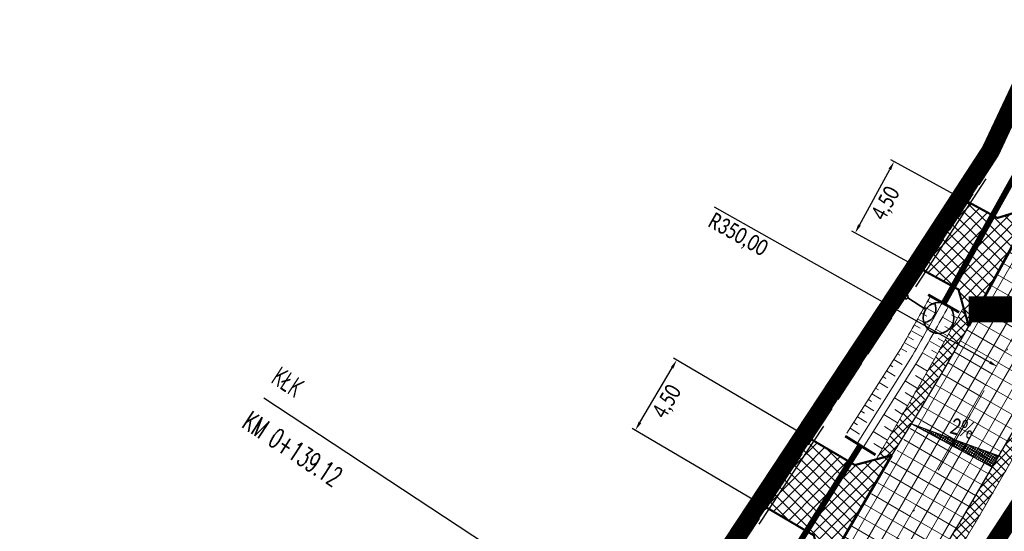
# Model space of a CAD drawing. Header units: metres. Extents: x 7443078 to 7443628, y 5636807 to 5637202.
# Tile 6 of 25: x 7443329 to 7443383, y 5637021 to 5637049. Entities that reach past the tile are written whole.
import ezdxf

# ---------------------------------------------------------------- set-up
doc = ezdxf.new("R2010")
doc.units = ezdxf.units.M
for name, pattern in [('1', [0]), ('4', [2.5, 1.5, -1]), ('ACAD_ISO02W100', [15, 12, -3]), ('AUSGEZOGEN', [0]), ('CENTER2', [1.125, 0.75, -0.125, 0.125, -0.125]), ('DASHED2', [0.375, 0.25, -0.125]), ('Os drogi', [25.4, 12.7, -6.35, 0, -6.35])]:
    doc.linetypes.add(name, pattern=pattern)
doc.layers.get('Defpoints').update_dxf_attribs({"true_color": 0x999999})
for name, color, linetype in [('_kan_deszcz', 32, 'Continuous'), ('_LINIA PODZIAŁOWA', 5, 'Continuous'), ('H_zjazdy', 21, 'Continuous'), ('K_kraweżnika_najazdowy', 7, 'Continuous'), ('K_krawędź pobocza', 7, 'Continuous'), ('K_pkt charakter', 7, 'Continuous'), ('K_pobocze', 32, 'Continuous'), ('K_Przepust', 162, 'Continuous'), ('K_rama zjazdu', 7, 'Continuous'), ('K_Skarpa', 7, 'Continuous'), ('K_spadki poprzeczne', 175, 'Continuous'), ('K_wymiar', 7, 'Continuous')]:
    doc.layers.add(name, color=color, linetype=linetype)
for name, color, linetype, lineweight in [('ELEKTRYKA', 1, '4', 30), ('K_usuń', 1, 'Continuous', 70), ('Proj_EN_trasa', 1, 'ACAD_ISO02W100', 30), ('Rury', 5, 'Continuous', 30)]:
    doc.layers.add(name, color=color, linetype=linetype, lineweight=lineweight)
doc.layers.add('H_jezdnia', color=7, linetype='Continuous', true_color=0xd4d4d4)
doc.styles.add('MAT', font='simplex.shx', dxfattribs={"width": 0.6})
doc.styles.add('sytuacja 500 opisy', font='calibri.ttf', dxfattribs={"width": 0.75, "height": 0.9})
doc.dimstyles.new('wymiarowanie sytuacja 500', dxfattribs={"dimtxt": 0.9, "dimasz": 0.5, "dimexe": 0.2, "dimexo": 0.2, "dimgap": 0.2, "dimtad": 4, "dimlfac": -1, "dimzin": 1, "dimtxsty": 'sytuacja 500 opisy', "dimcen": 0.5, "dimadec": 4, "dimazin": 1, "dimtfac": 1, "dimtmove": 1, "dimatfit": 3, "dimfxl": 0.2, "dimlwd": -1, "dimlwe": -1, "dimarcsym": 0})
pattern_1 = [(59.99999999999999, (0, 0), (-0.6049187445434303, 0.34925), []), (150, (0, 0), (-0.34925, -0.6049187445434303), [])]
pattern_2 = [(45.09999999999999, (0, 0), (-0.2473876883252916, 0.2465256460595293), []), (135.1, (0, 0), (-0.2465256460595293, -0.2473876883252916), [])]

# ---------------------------------------------------------------- blocks, each defined once
blk = doc.blocks.new('LATARNIAA')
at = {"layer": 'ELEKTRYKA', "linetype": '1', "lineweight": 35}
blk.add_lwpolyline([(7453534.790034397, 5581339.036248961), (7453535.455552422, 5581338.367791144)], dxfattribs=at)
for centre, radius in [((7453534.722882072, 5581339.103697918), 0.09517771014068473), ((7453535.935633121, 5581337.885589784), 0.680437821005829)]:
    blk.add_circle(centre, radius, dxfattribs=at)
blk.add_arc((7453535.325898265, 5581338.41324375), 0.5923903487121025, 263.4105708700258, 14.84474109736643, dxfattribs=at)
blk = doc.blocks.new('*D905')
at = {"layer": 'Defpoints', "color": 0, "lineweight": 13, "transparency": 16777216}
for p in [(7443377.198661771, 5637041.192533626), (7443381.473589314, 5637038.859275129), (7443379.31770099, 5637034.909319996)]:
    blk.add_point(p, dxfattribs=at)
at = {"layer": 'K_wymiar', "color": 0, "transparency": 16777216}
for p, q in [((7443381.298035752, 5637038.955092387), (7443377.023108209, 5637041.288350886)), ((7443375.282316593, 5637037.681462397), (7443376.959118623, 5637040.753649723)), ((7443379.142147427, 5637035.005137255), (7443374.867219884, 5637037.338395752))]:
    blk.add_line(p, q, dxfattribs=at)
at = {"layer": 'K_wymiar', "color": 0, "lineweight": 13, "transparency": 16777216}
for points in [[(7443376.885971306, 5637040.793573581), (7443377.032265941, 5637040.713725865), (7443377.198661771, 5637041.192533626)], [(7443375.209169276, 5637037.721386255), (7443375.355463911, 5637037.641538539), (7443375.042773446, 5637037.242578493)]]:
    blk.add_solid(points, dxfattribs=at)
at = {"layer": 'K_wymiar', "color": 0, "lineweight": 13, "transparency": 16777216, "insert": (7443376.783331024, 5637038.855901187), "char_height": 0.9, "attachment_point": 5, "rotation": 61.374256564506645, "style": 'sytuacja 500 opisy'}
blk.add_mtext('4,50', dxfattribs=at)
blk = doc.blocks.new('*D907')
at = {"layer": 'Defpoints', "color": 0, "lineweight": 13, "transparency": 16777216}
for p in [(7443365.182654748, 5637030.229856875), (7443373.816064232, 5637025.146916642), (7443371.532815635, 5637021.268802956)]:
    blk.add_point(p, dxfattribs=at)
at = {"layer": 'K_wymiar', "color": 0, "transparency": 16777216}
for p, q in [((7443373.643716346, 5637025.248386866), (7443365.010306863, 5637030.3313271)), ((7443363.153081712, 5637026.782612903), (7443364.928979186, 5637029.798987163)), ((7443371.36046775, 5637021.37027318), (7443362.727058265, 5637026.453213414))]:
    blk.add_line(p, q, dxfattribs=at)
at = {"layer": 'K_wymiar', "color": 0, "lineweight": 13, "transparency": 16777216}
for points in [[(7443364.857167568, 5637029.841266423), (7443365.000790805, 5637029.756707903), (7443365.182654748, 5637030.229856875)], [(7443363.081270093, 5637026.824892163), (7443363.224893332, 5637026.740333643), (7443362.899406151, 5637026.35174319)]]:
    blk.add_solid(points, dxfattribs=at)
at = {"layer": 'K_wymiar', "color": 0, "lineweight": 13, "transparency": 16777216, "insert": (7443364.691544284, 5637027.907808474), "char_height": 0.9, "attachment_point": 5, "rotation": 59.51245009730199, "style": 'sytuacja 500 opisy'}
blk.add_mtext('4,50', dxfattribs=at)
blk = doc.blocks.new('*D926')
at = {"layer": 'Defpoints', "color": 0, "lineweight": 13, "transparency": 16777216}
for p in [(7443078.110606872, 5637201.87168666), (7443382.924290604, 5637029.85826215)]:
    blk.add_point(p, dxfattribs=at)
at = {"layer": 'K_wymiar', "color": 0, "transparency": 16777216}
blk.add_line((7443367.261986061, 5637038.696863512), (7443382.488842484, 5637030.103995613), dxfattribs=at)
at = {"layer": 'K_wymiar', "color": 0, "lineweight": 13, "transparency": 16777216}
blk.add_solid([(7443382.529798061, 5637030.1765703), (7443382.447886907, 5637030.031420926), (7443382.924290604, 5637029.85826215)], dxfattribs=at)
at = {"layer": 'K_wymiar', "color": 0, "lineweight": 13, "transparency": 16777216, "insert": (7443368.550628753, 5637037.102862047), "char_height": 0.9, "attachment_point": 5, "rotation": 330.5629558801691, "style": 'sytuacja 500 opisy'}
blk.add_mtext('R350,00', dxfattribs=at)

msp = doc.modelspace()

# ---------------------------------------------------------------- hatches: boundary and pattern name
at = {"layer": 'H_jezdnia', "linetype": 'Continuous', "lineweight": 9, "true_color": 0xababab}
h = msp.add_hatch(dxfattribs=at)
h.set_pattern_fill('ANSI37', color=253, scale=0.22, angle=15)
h.set_pattern_definition(pattern_1)
h.paths.add_polyline_path([(7443313.263098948, 5636931.539085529), (7443310.411621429, 5636936.385256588), (7443304.615641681, 5636927.218438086, -0.1505153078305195), (7443299.026160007, 5636922.431657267, -0.3180919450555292), (7443293.37166603, 5636923.616416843, -0.05286613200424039), (7443297.960965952, 5636913.038091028, -0.3102964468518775), (7443300.977768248, 5636917.828126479, 0.151131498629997), (7443308.841751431, 5636924.546360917)])
h.paths.add_polyline_path([(7443397.555639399, 5637064.373281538), (7443402.157944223, 5637062.407361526), (7443408.486364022, 5637075.623010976), (7443403.681386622, 5637077.165689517)])
h = msp.add_hatch(dxfattribs=at)
h.set_pattern_fill('ANSI37', color=253, scale=0.22, angle=15)
h.set_pattern_definition(pattern_1)
edge = h.paths.add_edge_path()
edge.add_line((7443386.609365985, 5637041.919301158), (7443388.828781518, 5637040.768564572))
edge.add_arc((7443060.213087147, 5637211.909899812), 370.509961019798, 325.82849916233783, 332.4897354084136, ccw=False)
edge.add_arc((7443656.618605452, 5636807.026647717), 350.3436927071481, 145.8284991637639, 147.5226016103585)
edge.add_line((7443361.067499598, 5636995.149604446), (7443353.651347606, 5636983.870084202))
edge.add_line((7443353.651347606, 5636983.870084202), (7443343.983600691, 5636969.166023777))
edge.add_line((7443343.983600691, 5636969.166023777), (7443341.894668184, 5636970.539472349))
edge.add_line((7443341.894668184, 5636970.539472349), (7443349.612810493, 5636982.278301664))
edge.add_line((7443349.612810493, 5636982.278301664), (7443360.356456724, 5636998.618740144))
edge.add_line((7443360.356456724, 5636998.618740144), (7443366.591772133, 5637008.102279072))
edge.add_arc((7443060.311174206, 5637212.697114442), 368.3298132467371, 326.2571547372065, 329.6503770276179)
edge.add_arc((7443089.760635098, 5637195.45400652), 334.2036426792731, 329.6503770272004, 332.6513030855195)
h = msp.add_hatch(dxfattribs=at)
h.set_pattern_fill('ANSI37', color=253, scale=0.22, angle=15)
h.set_pattern_definition(pattern_1)
h.paths.add_polyline_path([(7443372.650090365, 5637008.215437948, 0.02584247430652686), (7443391.056728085, 5637039.634282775), (7443388.833047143, 5637040.776791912, -0.02583594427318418), (7443370.561157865, 5637009.58888653), (7443343.983600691, 5636969.166023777), (7443346.072533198, 5636967.792575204)])
at = {"layer": 'H_zjazdy', "linetype": 'Continuous', "lineweight": 9, "true_color": 0xff6666}
h = msp.add_hatch(dxfattribs=at)
h.set_pattern_fill('ANSI37', color=11, scale=0.15, angle=0.2320107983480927)
h.set_pattern_definition([(45.23201079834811, (0, 0), (-0.3381204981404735, 0.3353931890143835), []), (135.2320107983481, (0, 0), (-0.3353931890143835, -0.3381204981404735), [])])
edge = h.paths.add_edge_path()
edge.add_line((7443384.913533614, 5637038.690149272), (7443382.909724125, 5637038.075431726))
edge.add_line((7443382.909724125, 5637038.075431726), (7443380.838207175, 5637039.206067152))
edge.add_line((7443380.838207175, 5637039.206067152), (7443378.372816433, 5637035.42503866))
edge.add_line((7443378.372816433, 5637035.42503866), (7443380.7538358, 5637034.125476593))
edge.add_line((7443380.7538358, 5637034.125476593), (7443381.320791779, 5637032.107633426))
edge.add_arc((7443078.11060689, 5637201.871686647), 347.4999999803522, 330.7560145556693, 331.9924985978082)
h = msp.add_hatch(dxfattribs=at)
h.set_pattern_fill('ANSI37', color=11, scale=0.15, angle=0.2320107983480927)
h.set_pattern_definition([(45.23201079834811, (-2.98870655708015, -4.900871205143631), (-0.3381204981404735, 0.3353931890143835), []), (135.2320107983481, (-2.98870655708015, -4.900871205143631), (-0.3353931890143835, -0.3381204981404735), [])])
edge = h.paths.add_edge_path()
edge.add_line((7443377.072499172, 5637024.976379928), (7443375.032862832, 5637024.43052359))
edge.add_line((7443375.032862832, 5637024.43052359), (7443372.207249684, 5637026.094110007))
edge.add_line((7443372.207249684, 5637026.094110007), (7443369.721959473, 5637022.334339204))
edge.add_line((7443369.721959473, 5637022.334339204), (7443372.762637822, 5637020.545156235))
edge.add_line((7443372.762637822, 5637020.545156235), (7443373.290336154, 5637018.499994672))
edge.add_arc((7443075.12190032, 5637196.970815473), 347.5000000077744, 329.0970723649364, 330.3336774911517)
at = {"layer": 'K_spadki poprzeczne', "lineweight": 5}
h = msp.add_hatch(dxfattribs=at)
h.set_pattern_fill('ANSI37', color=256, scale=0.03749999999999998, angle=460.8563497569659)
h.set_pattern_definition([(145.8563497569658, (10059971.29806676, 1735266.616344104), (-0.06682617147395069, -0.0985400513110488), []), (235.8563497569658, (10059971.29806676, 1735266.616344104), (0.0985400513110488, -0.06682617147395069), [])])
h.paths.add_polyline_path([(7443382.625508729, 5637024.313458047), (7443378.156009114, 5637026.706184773), (7443382.924369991, 5637024.95269694)])
at = {"layer": 'K_usuń', "linetype": 'ByBlock', "lineweight": 13}
h = msp.add_hatch(dxfattribs=at)
h.set_pattern_fill('ANSI37', color=34, scale=0.11, angle=0.1)
h.set_pattern_definition(pattern_2)
h.paths.add_polyline_path([(7443397.555639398, 5637064.373281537), (7443396.865293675, 5637064.668169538), (7443393.795990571, 5637058.25853883), (7443394.794195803, 5637058.606554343)])
edge = h.paths.add_edge_path()
edge.add_line((7443391.548737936, 5637051.829066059), (7443391.176277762, 5637052.787788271))
edge.add_line((7443391.176277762, 5637052.787788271), (7443390.852920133, 5637052.112520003))
edge.add_arc((7443078.110606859, 5637201.871686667), 346.7500000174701, 332.59341924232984, 334.41219594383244, ccw=False)
edge.add_line((7443385.942261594, 5637042.262053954), (7443386.609365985, 5637041.919301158))
edge.add_arc((7443078.11060685, 5637201.871686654), 347.5000000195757, 332.5938786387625, 334.419593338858)
edge = h.paths.add_edge_path()
edge.add_line((7443402.848289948, 5637062.112473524), (7443402.157944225, 5637062.407361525))
edge.add_line((7443402.157944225, 5637062.407361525), (7443399.157972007, 5637056.142514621))
edge.add_arc((7443401.863745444, 5637054.846833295), 2.999999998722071, 154.4121959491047, 222.6076734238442)
edge.add_line((7443399.655726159, 5637052.815909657), (7443400.025442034, 5637053.549474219))
edge.add_arc((7443401.863745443, 5637054.846833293), 2.249999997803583, 154.4121959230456, 215.2120412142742, ccw=False)
edge.add_line((7443399.834415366, 5637055.818594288), (7443402.848289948, 5637062.112473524))
edge = h.paths.add_edge_path()
edge.add_arc((7443401.863745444, 5637054.846833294), 2.249999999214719, 215.212041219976, 228.5528184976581, ccw=False)
edge.add_line((7443400.025442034, 5637053.549474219), (7443399.655726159, 5637052.815909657))
edge.add_arc((7443401.863745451, 5637054.8468333), 3.000000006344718, 222.6076734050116, 228.55281845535)
edge.add_line((7443399.877957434, 5637052.598134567), (7443404.493860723, 5637048.521908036))
edge.add_line((7443404.493860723, 5637048.521908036), (7443404.990307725, 5637049.084082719))
edge.add_line((7443404.990307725, 5637049.084082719), (7443400.374404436, 5637053.160309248))
edge = h.paths.add_edge_path()
edge.add_arc((7443397.590690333, 5637045.946299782), 3.000000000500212, 48.55281850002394, 87.8285391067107)
edge.add_line((7443397.704360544, 5637048.944145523), (7443397.31915902, 5637048.17985541))
edge.add_arc((7443397.590690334, 5637045.946299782), 2.249999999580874, 48.552818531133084, 96.9313826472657, ccw=False)
edge.add_line((7443399.080031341, 5637047.63282383), (7443401.681847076, 5637045.335204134))
edge.add_line((7443401.681847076, 5637045.335204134), (7443402.178084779, 5637045.897563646))
edge.add_line((7443402.178084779, 5637045.897563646), (7443399.576478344, 5637048.194998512))
edge = h.paths.add_edge_path()
edge.add_line((7443397.31915902, 5637048.17985541), (7443397.704360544, 5637048.944145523))
edge.add_arc((7443397.590690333, 5637045.946299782), 3.000000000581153, 87.8285391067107, 153.9848566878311)
edge.add_arc((7443078.110606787, 5637201.871686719), 352.5000001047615, 332.59689130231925, 333.98485669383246, ccw=False)
edge.add_line((7443391.056728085, 5637039.634282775), (7443391.723832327, 5637039.291530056))
edge.add_arc((7443078.110606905, 5637201.87168662), 353.249999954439, 332.5973358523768, 333.9848566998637)
edge.add_arc((7443397.590690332, 5637045.946299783), 2.249999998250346, 96.93138257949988, 153.9848566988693, ccw=False)
edge = h.paths.add_edge_path()
edge.add_line((7443391.723832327, 5637039.291530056), (7443391.056728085, 5637039.634282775))
edge.add_arc((7443078.110606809, 5637201.871686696), 352.5000000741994, 331.33652329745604, 332.59689130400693, ccw=False)
edge.add_line((7443387.412473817, 5637032.790034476), (7443387.706148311, 5637031.765357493))
edge.add_arc((7443078.110606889, 5637201.871686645), 353.249999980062, 331.2135396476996, 332.5973358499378)
edge = h.paths.add_edge_path()
edge.add_line((7443386.609365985, 5637041.919301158), (7443385.942261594, 5637042.262053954))
edge.add_line((7443385.942261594, 5637042.262053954), (7443385.684096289, 5637041.719724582))
edge.add_line((7443385.684096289, 5637041.719724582), (7443385.655158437, 5637041.709545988))
edge.add_arc((7443078.110606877, 5637201.871686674), 346.7500000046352, 331.8681666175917, 332.49053464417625, ccw=False)
edge.add_line((7443383.897308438, 5637038.378397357), (7443384.913533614, 5637038.690149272))
edge.add_arc((7443078.110606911, 5637201.871686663), 347.4999999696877, 331.992498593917, 332.5938786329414)
edge = h.paths.add_edge_path()
edge.add_line((7443384.791705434, 5637026.56547945), (7443383.758641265, 5637026.271205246))
edge.add_arc((7443078.110606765, 5637201.871686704), 352.5000001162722, 327.448700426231, 330.12183113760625, ccw=False)
edge.add_line((7443375.236395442, 5637012.207468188), (7443375.447230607, 5637011.145456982))
edge.add_arc((7443078.110606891, 5637201.871686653), 353.2499999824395, 327.3219052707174, 330.2466881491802)
h.paths.add_polyline_path([(7443372.154041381, 5637006.095800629), (7443371.114507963, 5637005.879909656), (7443368.735511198, 5637002.261598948), (7443368.950973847, 5637001.224127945)])
h.paths.add_polyline_path([(7443365.658784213, 5636996.216905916), (7443364.619250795, 5636996.001014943), (7443353.649056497, 5636979.291239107), (7443353.860609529, 5636978.272593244)])
h.paths.add_polyline_path([(7443359.981897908, 5636998.049058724), (7443359.76643526, 5636999.086529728), (7443352.697720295, 5636988.335440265), (7443353.737253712, 5636988.551331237)])
h.paths.add_polyline_path([(7443350.551226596, 5636973.239221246), (7443349.517484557, 5636973.032138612), (7443337.947444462, 5636955.434804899), (7443338.536245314, 5636954.965158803)])
edge = h.paths.add_edge_path()
edge.add_line((7443373.290336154, 5637018.499994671), (7443373.030973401, 5637019.505187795))
edge.add_arc((7443078.110605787, 5637201.871687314), 346.7500012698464, 326.6755503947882, 328.2690757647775, ccw=False)
edge.add_line((7443367.845545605, 5637011.374369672), (7443363.066807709, 5637004.106197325))
edge.add_line((7443363.066807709, 5637004.106197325), (7443364.106341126, 5637004.322088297))
edge.add_line((7443364.106341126, 5637004.322088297), (7443368.472225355, 5637010.962335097))
edge.add_arc((7443078.110604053, 5637201.87168841), 347.5000033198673, 326.6755504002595, 328.1506032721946)
h = msp.add_hatch(dxfattribs=at)
h.set_pattern_fill('ANSI37', color=34, scale=0.11, angle=0.1)
h.set_pattern_definition(pattern_2)
h.paths.add_polyline_path([(7443376.2073025, 5637024.744832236), (7443381.037313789, 5637033.116555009), (7443381.32079178, 5637032.107633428), (7443377.072499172, 5637024.976379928)])
h.paths.add_polyline_path([(7443349.612810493, 5636982.278301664), (7443341.894668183, 5636970.53947235), (7443341.267988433, 5636970.95150692), (7443349.397314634, 5636983.315722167)])
edge = h.paths.add_edge_path()
edge.add_line((7443334.673855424, 5636928.98067876), (7443334.60519483, 5636930.039114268))
edge.add_line((7443334.60519483, 5636930.039114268), (7443328.551986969, 5636935.300434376))
edge.add_arc((7443322.337687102, 5636928.114860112), 9.500000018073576, 49.14576804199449, 79.9782161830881)
edge.add_line((7443323.990901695, 5636937.469905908), (7443324.21495465, 5636936.838721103))
edge.add_line((7443324.21495465, 5636936.838721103), (7443324.69447638, 5636936.748821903))
edge.add_line((7443324.69447638, 5636936.748821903), (7443324.657526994, 5636936.551734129))
edge.add_arc((7443322.337712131, 5636928.114925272), 8.749930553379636, 48.8691547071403, 74.62569069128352, ccw=False)
edge.add_arc((7443495.778205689, 5637126.717561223), 254.9252708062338, 228.8691547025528, 229.0877912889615)
edge.add_arc((7443191.735698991, 5636775.872381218), 209.3313244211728, 48.86915469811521, 49.087791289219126, ccw=False)
edge.add_line((7443329.429831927, 5636933.542699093), (7443334.673855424, 5636928.98067876))

# ---------------------------------------------------------------- linework, layer by layer
at = {"layer": '_kan_deszcz', "color": 7, "linetype": 'Os drogi', "lineweight": 9, "ltscale": 0.4, "flags": 128}
msp.add_lwpolyline([(7443612.1023176, 5637008.06121809), (7443592.59525582, 5636981.422275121, -0.02418699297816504), (7443577.387538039, 5636962.632595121), (7443464.637599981, 5636836.336237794, -0.4118223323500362), (7443446.361801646, 5636835.225649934), (7443333.471732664, 5636934.361613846, -0.3740638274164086), (7443331.363055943, 5636949.970935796), (7443370.561157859, 5637009.588886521, 0.03377031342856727), (7443393.784174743, 5637050.70886534), (7443416.899300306, 5637098.980219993, 0.06554346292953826), (7443420.141300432, 5637108.906286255), (7443420.177128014, 5637109.097954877, -0.1259941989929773), (7443425.408854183, 5637120.343039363), (7443435.002584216, 5637132.0592004)], format="xyb", dxfattribs=at)
at = {"layer": '_LINIA PODZIAŁOWA', "color": 2, "linetype": 'AUSGEZOGEN', "ltscale": 0.25, "const_width": 1, "flags": 128}
for points in [[(7443425.492115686, 5637136.007337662), (7443436.85, 5637125.32), (7443438.99, 5637124.65), (7443440.536567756, 5637123.532578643), (7443449.59, 5637117.07), (7443446.16, 5637117.16), (7443429.43, 5637106.75), (7443427.09, 5637104.42), (7443424.03, 5637100.69), (7443420.04027099, 5637092.630587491), (7443414.05, 5637080.53), (7443407.29333105, 5637066.200209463), (7443401.14, 5637053.15), (7443398.47, 5637047.5), (7443393, 5637035.89), (7443389.262653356, 5637030.074483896), (7443375.996161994, 5637009.853237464), (7443369.570912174, 5637000.021396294), (7443359.542098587, 5636984.815207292), (7443351.22, 5636972.19), (7443343.36922157, 5636960.321252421), (7443334.26, 5636946.55), (7443334.88, 5636942.08), (7443355.93, 5636923.83), (7443381.05, 5636902.04), (7443431.83, 5636857.99), (7443455.15, 5636837.75), (7443459.41, 5636838.02), (7443478.745520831, 5636859.646036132), (7443491, 5636873.355), (7443500.42, 5636883.9), (7443509.741032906, 5636894.331041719), (7443523.185582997, 5636909.376655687), (7443537.2, 5636925.06), (7443541.2, 5636929.53), (7443561.26, 5636951.97), (7443578.12, 5636970.74), (7443581.409307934, 5636974.52060213), (7443594.962690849, 5636993.02762368), (7443604.96, 5637006.68), (7443604.4, 5637010.02)], [(7443411.354709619, 5637102.189978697), (7443404.00558939, 5637088.034177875), (7443399.034846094, 5637076.807477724), (7443391.993300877, 5637061.869450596), (7443385.45, 5637048), (7443382.51, 5637041.77), (7443378.2, 5637035.16), (7443370.372059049, 5637023.317816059), (7443356.412828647, 5637002.200158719), (7443339.572677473, 5636976.550471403), (7443323.42, 5636951.93)]]:
    msp.add_lwpolyline(points, dxfattribs=at)
at = {"layer": 'K_kraweżnika_najazdowy', "color": 0, "linetype": 'DASHED2', "ltscale": 4, "const_width": 0.15}
for points in [[(7443384.913533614, 5637038.690149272), (7443381.32079178, 5637032.107633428)], [(7443373.290336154, 5637018.499994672), (7443377.072499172, 5637024.976379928)]]:
    msp.add_lwpolyline(points, dxfattribs=at)
at = {"layer": 'K_krawędź pobocza', "color": 76, "linetype": 'CENTER2', "ltscale": 3, "const_width": 0.08, "flags": 128}
for points in [[(7443377.072499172, 5637024.976379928, 0.01479676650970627), (7443381.320791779, 5637032.107633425, 0.001842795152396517)], [(7443375.236395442, 5637012.207468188, 0.01166426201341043), (7443383.758641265, 5637026.271205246, 0.01166426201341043)]]:
    msp.add_lwpolyline(points, format="xyb", dxfattribs=at)
at = {"layer": 'K_pkt charakter', "linetype": 'Continuous', "lineweight": -3}
msp.add_line((7443370.561157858, 5637009.588886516), (7443342.360562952, 5637028.130433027), dxfattribs=at)
at = {"layer": 'K_pobocze', "linetype": 'ByBlock', "ltscale": 4, "const_width": 0.05}
for points in [[(7443376.2073025, 5637024.744832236, 0.006976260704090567), (7443381.03326198, 5637033.130975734, 0.002920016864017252)], [(7443375.447230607, 5637011.145456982, 0.01276246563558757), (7443384.791705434, 5637026.56547945)]]:
    msp.add_lwpolyline(points, format="xyb", dxfattribs=at)
at = {"layer": 'K_Przepust', "linetype": 'DASHED2', "lineweight": 5, "ltscale": 3, "const_width": 0.33, "flags": 128}
for points in [[(7443379.936115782, 5637033.35156139), (7443384.631285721, 5637041.77611396)], [(7443371.730741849, 5637019.7784729), (7443375.331002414, 5637025.511958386)]]:
    msp.add_lwpolyline(points, dxfattribs=at)
at = {"layer": 'K_Przepust', "const_width": 0.15, "flags": 128}
for points in [[(7443380.793760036, 5637032.865177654), (7443379.078471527, 5637033.837945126)], [(7443380.793760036, 5637032.865177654), (7443379.078471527, 5637033.837945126)], [(7443376.169120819, 5637024.99265082), (7443374.492884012, 5637026.031265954)]]:
    msp.add_lwpolyline(points, dxfattribs=at)
at = {"layer": 'K_rama zjazdu', "const_width": 0.12, "flags": 128}
for points in [[(7443384.913533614, 5637038.690149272), (7443382.909724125, 5637038.075431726), (7443380.838207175, 5637039.206067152), (7443378.372816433, 5637035.42503866), (7443380.7538358, 5637034.125476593), (7443381.320791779, 5637032.107633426)], [(7443377.072499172, 5637024.976379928), (7443375.032862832, 5637024.43052359), (7443372.207249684, 5637026.094110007), (7443369.721959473, 5637022.334339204), (7443372.762637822, 5637020.545156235), (7443373.290336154, 5637018.499994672)]]:
    msp.add_lwpolyline(points, dxfattribs=at)
at = {"layer": 'K_Skarpa', "lineweight": 9}
for p, q in [((7443379.236760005, 5637033.813600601), (7443379.889810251, 5637033.444810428)), ((7443378.867969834, 5637033.160550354), (7443379.521020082, 5637032.791760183)), ((7443379.05236492, 5637033.487075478), (7443379.378890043, 5637033.302680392)), ((7443378.499179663, 5637032.507500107), (7443379.152229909, 5637032.138709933)), ((7443378.683574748, 5637032.83402523), (7443379.010099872, 5637032.649630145)), ((7443380.518624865, 5637032.219800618), (7443379.865658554, 5637032.588599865)), ((7443380.703024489, 5637032.546283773), (7443380.376530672, 5637032.73068942)), ((7443378.314784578, 5637032.180974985), (7443378.641309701, 5637031.996579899)), ((7443380.334231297, 5637031.893328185), (7443380.007758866, 5637032.077721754)), ((7443377.945994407, 5637031.527924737), (7443378.272519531, 5637031.343529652)), ((7443378.130389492, 5637031.854449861), (7443378.783439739, 5637031.485659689)), ((7443380.149843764, 5637031.56686644), (7443379.496920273, 5637031.935641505)), ((7443379.965462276, 5637031.240415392), (7443379.639011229, 5637031.424796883)), ((7443377.577204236, 5637030.87487449), (7443377.90372936, 5637030.690479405)), ((7443377.761599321, 5637031.201399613), (7443378.414649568, 5637030.832609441)), ((7443379.781086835, 5637030.913975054), (7443379.12820616, 5637031.282725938)), ((7443377.387208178, 5637030.576772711), (7443377.51449933, 5637030.499023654)), ((7443379.412354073, 5637030.26112646), (7443378.759516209, 5637030.629853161)), ((7443379.596717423, 5637030.587545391), (7443379.27028776, 5637030.771914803)), ((7443376.984057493, 5637029.944233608), (7443377.123582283, 5637029.859012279)), ((7443377.185632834, 5637030.260503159), (7443377.639046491, 5637029.983559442)), ((7443379.044298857, 5637029.60887718), (7443378.392471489, 5637030.007011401)), ((7443376.580906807, 5637029.311694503), (7443376.732665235, 5637029.219000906)), ((7443376.782482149, 5637029.627964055), (7443377.248129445, 5637029.343548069)), ((7443378.770596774, 5637029.131613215), (7443378.378197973, 5637029.371289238)), ((7443376.379331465, 5637028.995424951), (7443376.857212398, 5637028.703536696)), ((7443378.496149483, 5637028.654804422), (7443377.806463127, 5637029.076062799)), ((7443375.97618078, 5637028.362885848), (7443376.466295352, 5637028.063525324)), ((7443376.177756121, 5637028.679155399), (7443376.341748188, 5637028.578989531)), ((7443377.945019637, 5637027.702552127), (7443377.220454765, 5637028.145114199)), ((7443378.220957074, 5637028.178450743), (7443377.804852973, 5637028.432605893)), ((7443375.573030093, 5637027.730346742), (7443376.075378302, 5637027.423513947)), ((7443375.774605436, 5637028.046616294), (7443375.950831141, 5637027.938978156)), ((7443375.169879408, 5637027.097807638), (7443375.684461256, 5637026.783502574)), ((7443375.371454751, 5637027.414077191), (7443375.559914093, 5637027.298966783)), ((7443377.414177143, 5637026.737908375), (7443376.634446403, 5637027.214165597)), ((7443377.66833725, 5637027.227108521), (7443377.231507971, 5637027.493922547)), ((7443374.968304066, 5637026.781538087), (7443375.168997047, 5637026.65895541)), ((7443377.127504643, 5637026.268566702), (7443376.658162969, 5637026.555239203)), ((7443374.766728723, 5637026.465268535), (7443375.29354421, 5637026.1434912)), ((7443376.840832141, 5637025.799225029), (7443376.048438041, 5637026.283216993)), ((7443376.55415964, 5637025.329883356), (7443376.084817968, 5637025.616555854))]:
    msp.add_line(p, q, dxfattribs=at)
at = {"layer": 'K_Skarpa', "lineweight": 9, "flags": 128}
for points in [[(7443377.577204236, 5637030.87487449), (7443374.589557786, 5637026.187289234)], [(7443378.218795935, 5637030.481970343), (7443375.157839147, 5637025.619252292)], [(7443378.557312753, 5637030.268882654), (7443375.496355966, 5637025.406164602)]]:
    msp.add_lwpolyline(points, dxfattribs=at)
at = {"layer": 'K_Skarpa', "lineweight": 9}
for centre, radius, start, end in [((7443078.110571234, 5637201.871706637), 344.850040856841, 330.278438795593, 330.8247175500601), ((7443078.11060685, 5637201.871686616), 345.5999999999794, 330.2696105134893, 330.8803465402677), ((7443078.110606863, 5637201.87168664), 346.0000000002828, 330.2649178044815, 330.8234446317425)]:
    msp.add_arc(centre, radius, start, end, dxfattribs=at)
at = {"layer": 'K_spadki poprzeczne', "flags": 128}
msp.add_lwpolyline([(7443382.625508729, 5637024.313458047), (7443378.156009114, 5637026.706184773), (7443382.924369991, 5637024.95269694), (7443382.625508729, 5637024.313458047)], dxfattribs=at)
at = {"layer": 'K_wymiar', "color": 2, "lineweight": 13, "const_width": 1.45, "flags": 128}
msp.add_lwpolyline([(7443385.866362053, 5637033.0330216), (7443381.318257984, 5637033.027385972)], dxfattribs=at)
at = {"layer": 'Proj_EN_trasa', "color": 1, "ltscale": 0.2}
msp.add_lwpolyline([(7443307.258370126, 5636933.875554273), (7443319.97952837, 5636954.427014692), (7443323.527582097, 5636951.152436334), (7443339.990886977, 5636976.276426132), (7443355.19758511, 5636999.455002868), (7443370.789167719, 5637023.042098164), (7443378.617973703, 5637034.885590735), (7443382.947561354, 5637041.525631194), (7443392.442103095, 5637061.64890632), (7443399.233219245, 5637074.930902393), (7443404.814070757, 5637087.638992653), (7443412.429116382, 5637101.779922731), (7443412.429116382, 5637101.779922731), (7443418.76471644, 5637120.533879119), (7443424.950000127, 5637127.387055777)], dxfattribs=at)
at = {"layer": 'Rury', "ltscale": 0.2}
for points in [[(7443378.144399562, 5637034.44118041), (7443378.492581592, 5637034.967913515), (7443382.029605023, 5637040.392443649)], [(7443378.39503974, 5637034.276316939), (7443378.743365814, 5637034.803267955), (7443382.284311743, 5637040.233813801)], [(7443369.483372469, 5637021.338695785), (7443373.058766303, 5637026.747585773)], [(7443369.733637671, 5637021.173265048), (7443373.309031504, 5637026.582155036)]]:
    msp.add_lwpolyline(points, dxfattribs=at)

# ---------------------------------------------------------------- block references
at = {"layer": 'ELEKTRYKA', "color": 1, "lineweight": 40, "xscale": 1.249999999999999, "yscale": 1.249999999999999, "zscale": 1.249999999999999, "rotation": 12.07213688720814}
msp.add_blockref('LATARNIAA', (-208374.6722198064, -3133920.054303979), dxfattribs=at)

# ---------------------------------------------------------------- texts
at = {"layer": 'K_pkt charakter', "linetype": 'Continuous', "lineweight": -3, "char_height": 1.1, "rotation": 326.6755691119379, "style": 'MAT'}
for s, insert, attachment_point in [('KŁK', (7443342.699981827, 5637029.006813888), 7), ('KM 0+139.12', (7443341.690497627, 5637027.471448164), 1)]:
    msp.add_mtext(s, dxfattribs=dict(at, insert=insert, attachment_point=attachment_point))
at = {"layer": 'K_spadki poprzeczne', "insert": (7443380.963530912, 5637026.455083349), "char_height": 0.8999999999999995, "attachment_point": 5, "rotation": 344.33958879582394, "style": 'sytuacja 500 opisy'}
msp.add_mtext('2%', dxfattribs=at)

# ---------------------------------------------------------------- dimensions: what is measured, and where the dimension line sits
at = {"layer": 'K_wymiar', "lineweight": 13}
dim = msp.add_radius_dim(center=(7443078.110606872, 5637201.87168666), mpoint=(7443382.924290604, 5637029.85826215), dimstyle='wymiarowanie sytuacja 500', dxfattribs=at)
dim.commit()
dim.dimension.update_dxf_attribs({"geometry": '*D926', "text_midpoint": (7443368.921629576, 5637037.76028822), "dimtype": 164})
for p1, p2, distance, picture, middle in [((7443379.31770099, 5637034.909319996), (7443381.473589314, 5637038.859275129), 4.870225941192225, '*D905', (7443376.783331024, 5637038.855901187)), ((7443371.532815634, 5637021.268802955), (7443373.816064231, 5637025.146916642), 10.018584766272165, '*D907', (7443364.691544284, 5637027.907808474))]:
    dim = msp.add_aligned_dim(p1=p1, p2=p2, distance=distance, dimstyle='wymiarowanie sytuacja 500', dxfattribs=at)
    dim.commit()
    dim.dimension.update_dxf_attribs({"geometry": picture, "text_midpoint": middle})

doc.saveas('drawing.dxf')
